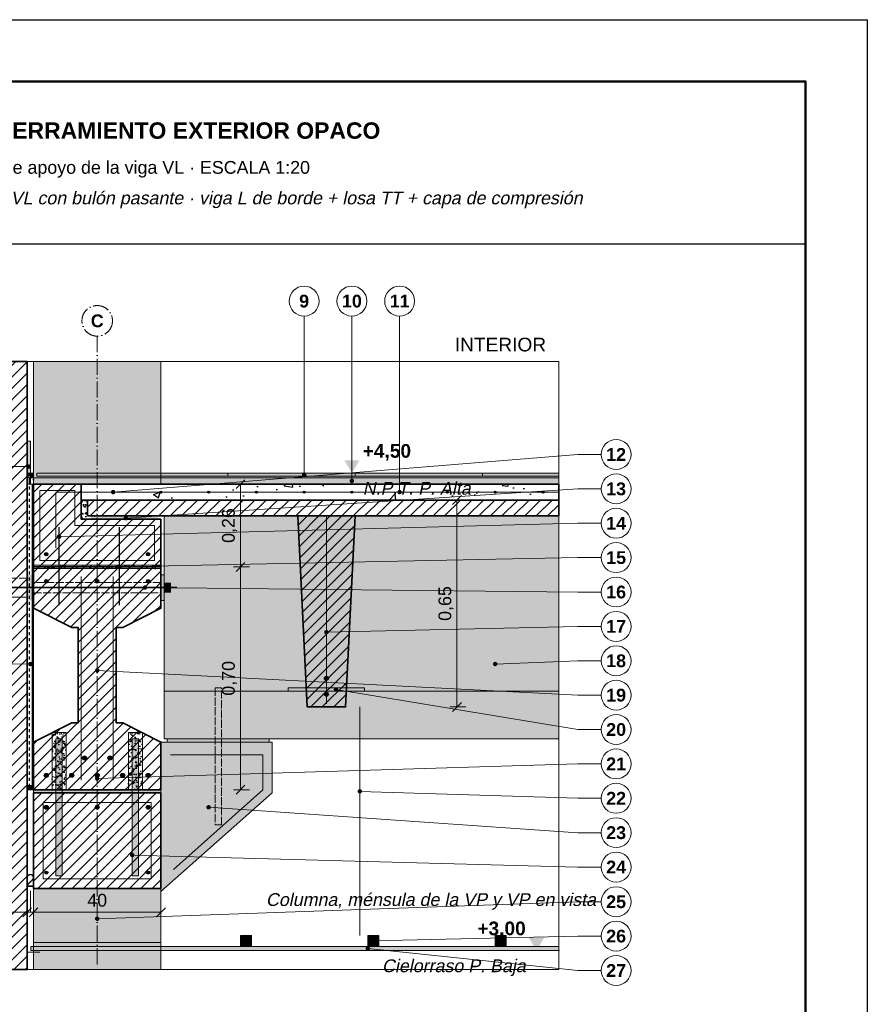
# Model space of a CAD drawing. Header units: millimetres. Extents: x 6 to 4194, y 6 to 5934.
# Tile 3 of 3: x 1532 to 4194, y 2841 to 5934. Entities that reach past the tile are written whole.
import ezdxf
from ezdxf.enums import TextEntityAlignment as Align

# ---------------------------------------------------------------- set-up
doc = ezdxf.new("R2010")
doc.units = ezdxf.units.MM
doc.header["$LTSCALE"] = 20
doc.linetypes.add('DASHDOT', pattern=[3.556, 2.54, -0.508, 0, -0.508])
doc.linetypes.add('DASHED', pattern=[1.524, 1.27, -0.254])
for name, color, linetype in [('A-ACERO', 250, 'Continuous'), ('A-AISLACION-EPS', 50, 'Continuous'), ('A-AISLACION-LANA', 40, 'Continuous'), ('A-ALUMINIO', 253, 'Continuous'), ('A-ARMADURAS', 14, 'Continuous'), ('A-CONTORNOS', 7, 'Continuous'), ('A-GROUT', 251, 'Continuous'), ('A-HORMIGON-INSITU', 33, 'Continuous'), ('A-HORMIGON-PREMOLDEADO', 8, 'Continuous'), ('A-MORTERO-CARPETAS', 252, 'Continuous'), ('A-NEOPRENO-SELLADORES', 7, 'Continuous'), ('A-PROYECCION-OCULTO', 8, 'DASHED'), ('A-SOLADOS', 31, 'Continuous'), ('A-VISTA', 8, 'Continuous'), ('X-COTAS', 3, 'Continuous'), ('X-EJES', 1, 'DASHDOT'), ('X-MARCO', 7, 'Continuous'), ('X-NIVELES', 7, 'Continuous'), ('X-REFERENCIAS', 1, 'Continuous'), ('X-TEXTOS', 7, 'Continuous')]:
    doc.layers.add(name, color=color, linetype=linetype)
doc.styles.add('ARIAL', font='arial.ttf')
doc.styles.add('ARIAL-B', font='arialbd.ttf')

msp = doc.modelspace()

# ---------------------------------------------------------------- hatches: boundary and pattern name
at = {"layer": 'A-ACERO', "true_color": 0x3b3b3b}
h = msp.add_hatch(color=250, dxfattribs=at)
h.dxf.hatch_style = 1
h.paths.add_polyline_path([(1975, 4110), (1985, 4110), (1985, 4190), (1975, 4190)])
h = msp.add_hatch(color=250, dxfattribs=at)
h.dxf.hatch_style = 1
h.paths.add_polyline_path([(1645, 3505), (1665, 3505), (1665, 3675), (1645, 3675)])
h = msp.add_hatch(color=250, dxfattribs=at)
h.dxf.hatch_style = 1
h.paths.add_polyline_path([(1885, 3505), (1905, 3505), (1905, 3675), (1885, 3675)])
h = msp.add_hatch(color=250, dxfattribs=at)
h.dxf.hatch_style = 1
h.paths.add_polyline_path([(1645, 3245), (1665, 3245), (1665, 3505), (1645, 3505)])
h = msp.add_hatch(color=250, dxfattribs=at)
h.dxf.hatch_style = 1
h.paths.add_polyline_path([(1885, 3245), (1905, 3245), (1905, 3505), (1885, 3505)])
at = {"layer": 'A-AISLACION-EPS'}
h = msp.add_hatch(dxfattribs=at)
h.set_pattern_fill('ZIGZAG', color=256, scale=6, angle=90)
h.paths.add_polyline_path([(1555, 4475), (1565, 4475), (1565, 4510), (1555, 4510)])
at = {"layer": 'A-AISLACION-LANA'}
h = msp.add_hatch(dxfattribs=at)
h.set_pattern_fill('INSUL', color=256, scale=3, angle=90)
h.paths.add_polyline_path([(1555, 3515), (1575, 3515), (1575, 4475), (1555, 4475)])
at = {"layer": 'A-ALUMINIO', "true_color": 0x9aa3ab}
h = msp.add_hatch(color=253, dxfattribs=at)
h.dxf.hatch_style = 1
h.paths.add_polyline_path([(2225, 3022.5), (2260, 3022.5), (2260, 3057), (2225, 3057)])
h = msp.add_hatch(color=253, dxfattribs=at)
h.dxf.hatch_style = 1
h.paths.add_polyline_path([(2625, 3022.5), (2660, 3022.5), (2660, 3057), (2625, 3057)])
h = msp.add_hatch(color=253, dxfattribs=at)
h.dxf.hatch_style = 1
h.paths.add_polyline_path([(3025, 3022.5), (3060, 3022.5), (3060, 3057), (3025, 3057)])
at = {"layer": 'A-ARMADURAS'}
h = msp.add_hatch(color=256, dxfattribs=at)
h.dxf.hatch_style = 1
h.paths.add_polyline_path([(1828.4, 4450), (1828.2, 4451.1), (1827.8, 4452), (1827, 4452.8), (1826.1, 4453.2), (1825, 4453.4), (1823.9, 4453.2), (1823, 4452.8), (1822.2, 4452), (1821.8, 4451.1), (1821.6, 4450), (1821.8, 4448.9), (1822.2, 4448), (1823, 4447.2), (1823.9, 4446.8), (1825, 4446.6), (1826.1, 4446.8), (1827, 4447.2), (1827.8, 4448), (1828.2, 4448.9)])
h = msp.add_hatch(color=256, dxfattribs=at)
h.dxf.hatch_style = 1
h.paths.add_polyline_path([(1978.4, 4450), (1978.2, 4451.1), (1977.8, 4452), (1977, 4452.8), (1976.1, 4453.2), (1975, 4453.4), (1973.9, 4453.2), (1973, 4452.8), (1972.2, 4452), (1971.8, 4451.1), (1971.6, 4450), (1971.8, 4448.9), (1972.2, 4448), (1973, 4447.2), (1973.9, 4446.8), (1975, 4446.6), (1976.1, 4446.8), (1977, 4447.2), (1977.8, 4448), (1978.2, 4448.9)])
h = msp.add_hatch(color=256, dxfattribs=at)
h.dxf.hatch_style = 1
h.paths.add_polyline_path([(2128.4, 4450), (2128.2, 4451.1), (2127.8, 4452), (2127, 4452.8), (2126.1, 4453.2), (2125, 4453.4), (2123.9, 4453.2), (2123, 4452.8), (2122.2, 4452), (2121.8, 4451.1), (2121.6, 4450), (2121.8, 4448.9), (2122.2, 4448), (2123, 4447.2), (2123.9, 4446.8), (2125, 4446.6), (2126.1, 4446.8), (2127, 4447.2), (2127.8, 4448), (2128.2, 4448.9)])
h = msp.add_hatch(color=256, dxfattribs=at)
h.dxf.hatch_style = 1
h.paths.add_polyline_path([(2278.4, 4450), (2278.2, 4451.1), (2277.8, 4452), (2277, 4452.8), (2276.1, 4453.2), (2275, 4453.4), (2273.9, 4453.2), (2273, 4452.8), (2272.2, 4452), (2271.8, 4451.1), (2271.6, 4450), (2271.8, 4448.9), (2272.2, 4448), (2273, 4447.2), (2273.9, 4446.8), (2275, 4446.6), (2276.1, 4446.8), (2277, 4447.2), (2277.8, 4448), (2278.2, 4448.9)])
h = msp.add_hatch(color=256, dxfattribs=at)
h.dxf.hatch_style = 1
h.paths.add_polyline_path([(2428.4, 4450), (2428.2, 4451.1), (2427.8, 4452), (2427, 4452.8), (2426.1, 4453.2), (2425, 4453.4), (2423.9, 4453.2), (2423, 4452.8), (2422.2, 4452), (2421.8, 4451.1), (2421.6, 4450), (2421.8, 4448.9), (2422.2, 4448), (2423, 4447.2), (2423.9, 4446.8), (2425, 4446.6), (2426.1, 4446.8), (2427, 4447.2), (2427.8, 4448), (2428.2, 4448.9)])
h = msp.add_hatch(color=256, dxfattribs=at)
h.dxf.hatch_style = 1
h.paths.add_polyline_path([(2578.4, 4450), (2578.2, 4451.1), (2577.8, 4452), (2577, 4452.8), (2576.1, 4453.2), (2575, 4453.4), (2573.9, 4453.2), (2573, 4452.8), (2572.2, 4452), (2571.8, 4451.1), (2571.6, 4450), (2571.8, 4448.9), (2572.2, 4448), (2573, 4447.2), (2573.9, 4446.8), (2575, 4446.6), (2576.1, 4446.8), (2577, 4447.2), (2577.8, 4448), (2578.2, 4448.9)])
h = msp.add_hatch(color=256, dxfattribs=at)
h.dxf.hatch_style = 1
h.paths.add_polyline_path([(2728.4, 4450), (2728.2, 4451.1), (2727.8, 4452), (2727, 4452.8), (2726.1, 4453.2), (2725, 4453.4), (2723.9, 4453.2), (2723, 4452.8), (2722.2, 4452), (2721.8, 4451.1), (2721.6, 4450), (2721.8, 4448.9), (2722.2, 4448), (2723, 4447.2), (2723.9, 4446.8), (2725, 4446.6), (2726.1, 4446.8), (2727, 4447.2), (2727.8, 4448), (2728.2, 4448.9)])
h = msp.add_hatch(color=256, dxfattribs=at)
h.dxf.hatch_style = 1
h.paths.add_polyline_path([(2878.4, 4450), (2878.2, 4451.1), (2877.8, 4452), (2877, 4452.8), (2876.1, 4453.2), (2875, 4453.4), (2873.9, 4453.2), (2873, 4452.8), (2872.2, 4452), (2871.8, 4451.1), (2871.6, 4450), (2871.8, 4448.9), (2872.2, 4448), (2873, 4447.2), (2873.9, 4446.8), (2875, 4446.6), (2876.1, 4446.8), (2877, 4447.2), (2877.8, 4448), (2878.2, 4448.9)])
h = msp.add_hatch(color=256, dxfattribs=at)
h.dxf.hatch_style = 1
h.paths.add_polyline_path([(3028.4, 4450), (3028.2, 4451.1), (3027.8, 4452), (3027, 4452.8), (3026.1, 4453.2), (3025, 4453.4), (3023.9, 4453.2), (3023, 4452.8), (3022.2, 4452), (3021.8, 4451.1), (3021.6, 4450), (3021.8, 4448.9), (3022.2, 4448), (3023, 4447.2), (3023.9, 4446.8), (3025, 4446.6), (3026.1, 4446.8), (3027, 4447.2), (3027.8, 4448), (3028.2, 4448.9)])
h = msp.add_hatch(color=256, dxfattribs=at)
h.dxf.hatch_style = 1
h.paths.add_polyline_path([(3178.4, 4450), (3178.2, 4451.1), (3177.8, 4452), (3177, 4452.8), (3176.1, 4453.2), (3175, 4453.4), (3173.9, 4453.2), (3173, 4452.8), (3172.2, 4452), (3171.8, 4451.1), (3171.6, 4450), (3171.8, 4448.9), (3172.2, 4448), (3173, 4447.2), (3173.9, 4446.8), (3175, 4446.6), (3176.1, 4446.8), (3177, 4447.2), (3177.8, 4448), (3178.2, 4448.9)])
h = msp.add_hatch(color=256, dxfattribs=at)
h.dxf.hatch_style = 1
h.paths.add_polyline_path([(1620.2, 4255), (1619.9, 4256.6), (1619.2, 4258.1), (1618.1, 4259.2), (1616.6, 4259.9), (1615, 4260.2), (1613.4, 4259.9), (1611.9, 4259.2), (1610.8, 4258.1), (1610.1, 4256.6), (1609.8, 4255), (1610.1, 4253.4), (1610.8, 4251.9), (1611.9, 4250.8), (1613.4, 4250.1), (1615, 4249.8), (1616.6, 4250.1), (1618.1, 4250.8), (1619.2, 4251.9), (1619.9, 4253.4)])
h = msp.add_hatch(color=256, dxfattribs=at)
h.dxf.hatch_style = 1
h.paths.add_polyline_path([(1940.2, 4255), (1939.9, 4256.6), (1939.2, 4258.1), (1938.1, 4259.2), (1936.6, 4259.9), (1935, 4260.2), (1933.4, 4259.9), (1931.9, 4259.2), (1930.8, 4258.1), (1930.1, 4256.6), (1929.8, 4255), (1930.1, 4253.4), (1930.8, 4251.9), (1931.9, 4250.8), (1933.4, 4250.1), (1935, 4249.8), (1936.6, 4250.1), (1938.1, 4250.8), (1939.2, 4251.9), (1939.9, 4253.4)])
h = msp.add_hatch(color=256, dxfattribs=at)
h.dxf.hatch_style = 1
h.paths.add_polyline_path([(1620.6, 4170), (1620.3, 4171.7), (1619.5, 4173.3), (1618.3, 4174.5), (1616.7, 4175.3), (1615, 4175.6), (1613.3, 4175.3), (1611.7, 4174.5), (1610.5, 4173.3), (1609.7, 4171.7), (1609.4, 4170), (1609.7, 4168.3), (1610.5, 4166.7), (1611.7, 4165.5), (1613.3, 4164.7), (1615, 4164.4), (1616.7, 4164.7), (1618.3, 4165.5), (1619.5, 4166.7), (1620.3, 4168.3)])
h = msp.add_hatch(color=256, dxfattribs=at)
h.dxf.hatch_style = 1
h.paths.add_polyline_path([(1780.6, 4170), (1780.3, 4171.7), (1779.5, 4173.3), (1778.3, 4174.5), (1776.7, 4175.3), (1775, 4175.6), (1773.3, 4175.3), (1771.7, 4174.5), (1770.5, 4173.3), (1769.7, 4171.7), (1769.4, 4170), (1769.7, 4168.3), (1770.5, 4166.7), (1771.7, 4165.5), (1773.3, 4164.7), (1775, 4164.4), (1776.7, 4164.7), (1778.3, 4165.5), (1779.5, 4166.7), (1780.3, 4168.3)])
h = msp.add_hatch(color=256, dxfattribs=at)
h.dxf.hatch_style = 1
h.paths.add_polyline_path([(1940.6, 4170), (1940.3, 4171.7), (1939.5, 4173.3), (1938.3, 4174.5), (1936.7, 4175.3), (1935, 4175.6), (1933.3, 4175.3), (1931.7, 4174.5), (1930.5, 4173.3), (1929.7, 4171.7), (1929.4, 4170), (1929.7, 4168.3), (1930.5, 4166.7), (1931.7, 4165.5), (1933.3, 4164.7), (1935, 4164.4), (1936.7, 4164.7), (1938.3, 4165.5), (1939.5, 4166.7), (1940.3, 4168.3)])
h = msp.add_hatch(color=256, dxfattribs=at)
h.dxf.hatch_style = 1
h.paths.add_polyline_path([(2501, 3865), (2500.7, 3866.9), (2499.9, 3868.5), (2498.5, 3869.9), (2496.9, 3870.7), (2495, 3871), (2493.1, 3870.7), (2491.5, 3869.9), (2490.1, 3868.5), (2489.3, 3866.9), (2489, 3865), (2489.3, 3863.1), (2490.1, 3861.5), (2491.5, 3860.1), (2493.1, 3859.3), (2495, 3859), (2496.9, 3859.3), (2498.5, 3860.1), (2499.9, 3861.5), (2500.7, 3863.1)])
h = msp.add_hatch(color=256, dxfattribs=at)
h.dxf.hatch_style = 1
h.paths.add_polyline_path([(2501, 3815), (2500.7, 3816.9), (2499.9, 3818.5), (2498.5, 3819.9), (2496.9, 3820.7), (2495, 3821), (2493.1, 3820.7), (2491.5, 3819.9), (2490.1, 3818.5), (2489.3, 3816.9), (2489, 3815), (2489.3, 3813.1), (2490.1, 3811.5), (2491.5, 3810.1), (2493.1, 3809.3), (2495, 3809), (2496.9, 3809.3), (2498.5, 3810.1), (2499.9, 3811.5), (2500.7, 3813.1)])
h = msp.add_hatch(color=256, dxfattribs=at)
h.dxf.hatch_style = 1
h.paths.add_polyline_path([(1741.4, 3615), (1741.1, 3617), (1740.2, 3618.8), (1738.8, 3620.2), (1737, 3621.1), (1735, 3621.4), (1733, 3621.1), (1731.2, 3620.2), (1729.8, 3618.8), (1728.9, 3617), (1728.6, 3615), (1728.9, 3613), (1729.8, 3611.2), (1731.2, 3609.8), (1733, 3608.9), (1735, 3608.6), (1737, 3608.9), (1738.8, 3609.8), (1740.2, 3611.2), (1741.1, 3613)])
h = msp.add_hatch(color=256, dxfattribs=at)
h.dxf.hatch_style = 1
h.paths.add_polyline_path([(1821.4, 3615), (1821.1, 3617), (1820.2, 3618.8), (1818.8, 3620.2), (1817, 3621.1), (1815, 3621.4), (1813, 3621.1), (1811.2, 3620.2), (1809.8, 3618.8), (1808.9, 3617), (1808.6, 3615), (1808.9, 3613), (1809.8, 3611.2), (1811.2, 3609.8), (1813, 3608.9), (1815, 3608.6), (1817, 3608.9), (1818.8, 3609.8), (1820.2, 3611.2), (1821.1, 3613)])
h = msp.add_hatch(color=256, dxfattribs=at)
h.dxf.hatch_style = 1
h.paths.add_polyline_path([(1621.4, 3560), (1621.1, 3562), (1620.2, 3563.8), (1618.8, 3565.2), (1617, 3566.1), (1615, 3566.4), (1613, 3566.1), (1611.2, 3565.2), (1609.8, 3563.8), (1608.9, 3562), (1608.6, 3560), (1608.9, 3558), (1609.8, 3556.2), (1611.2, 3554.8), (1613, 3553.9), (1615, 3553.6), (1617, 3553.9), (1618.8, 3554.8), (1620.2, 3556.2), (1621.1, 3558)])
h = msp.add_hatch(color=256, dxfattribs=at)
h.dxf.hatch_style = 1
h.paths.add_polyline_path([(1701.4, 3560), (1701.1, 3562), (1700.2, 3563.8), (1698.8, 3565.2), (1697, 3566.1), (1695, 3566.4), (1693, 3566.1), (1691.2, 3565.2), (1689.8, 3563.8), (1688.9, 3562), (1688.6, 3560), (1688.9, 3558), (1689.8, 3556.2), (1691.2, 3554.8), (1693, 3553.9), (1695, 3553.6), (1697, 3553.9), (1698.8, 3554.8), (1700.2, 3556.2), (1701.1, 3558)])
h = msp.add_hatch(color=256, dxfattribs=at)
h.dxf.hatch_style = 1
h.paths.add_polyline_path([(1781.4, 3560), (1781.1, 3562), (1780.2, 3563.8), (1778.8, 3565.2), (1777, 3566.1), (1775, 3566.4), (1773, 3566.1), (1771.2, 3565.2), (1769.8, 3563.8), (1768.9, 3562), (1768.6, 3560), (1768.9, 3558), (1769.8, 3556.2), (1771.2, 3554.8), (1773, 3553.9), (1775, 3553.6), (1777, 3553.9), (1778.8, 3554.8), (1780.2, 3556.2), (1781.1, 3558)])
h = msp.add_hatch(color=256, dxfattribs=at)
h.dxf.hatch_style = 1
h.paths.add_polyline_path([(1861.4, 3560), (1861.1, 3562), (1860.2, 3563.8), (1858.8, 3565.2), (1857, 3566.1), (1855, 3566.4), (1853, 3566.1), (1851.2, 3565.2), (1849.8, 3563.8), (1848.9, 3562), (1848.6, 3560), (1848.9, 3558), (1849.8, 3556.2), (1851.2, 3554.8), (1853, 3553.9), (1855, 3553.6), (1857, 3553.9), (1858.8, 3554.8), (1860.2, 3556.2), (1861.1, 3558)])
h = msp.add_hatch(color=256, dxfattribs=at)
h.dxf.hatch_style = 1
h.paths.add_polyline_path([(1941.4, 3560), (1941.1, 3562), (1940.2, 3563.8), (1938.8, 3565.2), (1937, 3566.1), (1935, 3566.4), (1933, 3566.1), (1931.2, 3565.2), (1929.8, 3563.8), (1928.9, 3562), (1928.6, 3560), (1928.9, 3558), (1929.8, 3556.2), (1931.2, 3554.8), (1933, 3553.9), (1935, 3553.6), (1937, 3553.9), (1938.8, 3554.8), (1940.2, 3556.2), (1941.1, 3558)])
h = msp.add_hatch(color=256, dxfattribs=at)
h.dxf.hatch_style = 1
h.paths.add_polyline_path([(1621, 3460), (1620.7, 3461.9), (1619.9, 3463.5), (1618.5, 3464.9), (1616.9, 3465.7), (1615, 3466), (1613.1, 3465.7), (1611.5, 3464.9), (1610.1, 3463.5), (1609.3, 3461.9), (1609, 3460), (1609.3, 3458.1), (1610.1, 3456.5), (1611.5, 3455.1), (1613.1, 3454.3), (1615, 3454), (1616.9, 3454.3), (1618.5, 3455.1), (1619.9, 3456.5), (1620.7, 3458.1)])
h = msp.add_hatch(color=256, dxfattribs=at)
h.dxf.hatch_style = 1
h.paths.add_polyline_path([(1781, 3460), (1780.7, 3461.9), (1779.9, 3463.5), (1778.5, 3464.9), (1776.9, 3465.7), (1775, 3466), (1773.1, 3465.7), (1771.5, 3464.9), (1770.1, 3463.5), (1769.3, 3461.9), (1769, 3460), (1769.3, 3458.1), (1770.1, 3456.5), (1771.5, 3455.1), (1773.1, 3454.3), (1775, 3454), (1776.9, 3454.3), (1778.5, 3455.1), (1779.9, 3456.5), (1780.7, 3458.1)])
h = msp.add_hatch(color=256, dxfattribs=at)
h.dxf.hatch_style = 1
h.paths.add_polyline_path([(1941, 3460), (1940.7, 3461.9), (1939.9, 3463.5), (1938.5, 3464.9), (1936.9, 3465.7), (1935, 3466), (1933.1, 3465.7), (1931.5, 3464.9), (1930.1, 3463.5), (1929.3, 3461.9), (1929, 3460), (1929.3, 3458.1), (1930.1, 3456.5), (1931.5, 3455.1), (1933.1, 3454.3), (1935, 3454), (1936.9, 3454.3), (1938.5, 3455.1), (1939.9, 3456.5), (1940.7, 3458.1)])
h = msp.add_hatch(color=256, dxfattribs=at)
h.dxf.hatch_style = 1
h.paths.add_polyline_path([(1619.8, 3255), (1619.6, 3256.5), (1618.9, 3257.8), (1617.8, 3258.9), (1616.5, 3259.6), (1615, 3259.8), (1613.5, 3259.6), (1612.2, 3258.9), (1611.1, 3257.8), (1610.4, 3256.5), (1610.2, 3255), (1610.4, 3253.5), (1611.1, 3252.2), (1612.2, 3251.1), (1613.5, 3250.4), (1615, 3250.2), (1616.5, 3250.4), (1617.8, 3251.1), (1618.9, 3252.2), (1619.6, 3253.5)])
h = msp.add_hatch(color=256, dxfattribs=at)
h.dxf.hatch_style = 1
h.paths.add_polyline_path([(1939.8, 3255), (1939.6, 3256.5), (1938.9, 3257.8), (1937.8, 3258.9), (1936.5, 3259.6), (1935, 3259.8), (1933.5, 3259.6), (1932.2, 3258.9), (1931.1, 3257.8), (1930.4, 3256.5), (1930.2, 3255), (1930.4, 3253.5), (1931.1, 3252.2), (1932.2, 3251.1), (1933.5, 3250.4), (1935, 3250.2), (1936.5, 3250.4), (1937.8, 3251.1), (1938.9, 3252.2), (1939.6, 3253.5)])
at = {"layer": 'A-GROUT'}
h = msp.add_hatch(dxfattribs=at)
h.set_pattern_fill('AR-SAND', color=256, scale=0.4)
h.paths.add_polyline_path([(1725, 4365), (1745, 4365), (1745, 4425), (1725, 4425)])
h = msp.add_hatch(dxfattribs=at)
h.set_pattern_fill('AR-SAND', color=256, scale=0.4)
h.paths.add_polyline_path([(1575, 4210), (1975, 4210), (1975, 4220), (1575, 4220)])
h = msp.add_hatch(dxfattribs=at)
h.set_pattern_fill('AR-SAND', color=256, scale=0.4)
h.paths.add_polyline_path([(1633, 3515), (1677, 3515), (1677, 3695), (1633, 3695)])
h = msp.add_hatch(dxfattribs=at)
h.set_pattern_fill('AR-SAND', color=256, scale=0.4)
h.paths.add_polyline_path([(1873, 3515), (1917, 3515), (1917, 3695), (1873, 3695)])
at = {"layer": 'A-HORMIGON-INSITU'}
h = msp.add_hatch(dxfattribs=at)
h.set_pattern_fill('AR-CONC', color=256, scale=1.2)
h.paths.add_polyline_path([(1725, 4425), (3225, 4425), (3225, 4475), (1725, 4475)])
at = {"layer": 'A-HORMIGON-PREMOLDEADO'}
h = msp.add_hatch(dxfattribs=at)
h.set_pattern_fill('ANSI31', color=256, scale=8)
h.paths.add_polyline_path([(1355, 4860), (1355, 2950), (1555, 2950), (1555, 4860)])
h = msp.add_hatch(dxfattribs=at)
h.set_pattern_fill('ANSI31', color=256, scale=8)
h.paths.add_polyline_path([(1575, 4215), (1975, 4215), (1975, 4365), (1725, 4365), (1725, 4475), (1575, 4475)])
h = msp.add_hatch(dxfattribs=at)
h.set_pattern_fill('ANSI31', color=256, scale=8)
h.paths.add_polyline_path([(1745, 4375), (3225, 4375), (3225, 4425), (1745, 4425)])
h = msp.add_hatch(dxfattribs=at)
h.set_pattern_fill('ANSI31', color=256, scale=8)
h.paths.add_polyline_path([(2405, 4375), (2585, 4375), (2555, 3775), (2435, 3775)])
h = msp.add_hatch(dxfattribs=at)
h.set_pattern_fill('ANSI31', color=256, scale=8)
h.paths.add_polyline_path([(1575, 3515), (1975, 3515), (1975, 3665), (1855, 3725), (1835, 3725), (1835, 4025), (1855, 4025), (1975, 4085), (1975, 4215), (1575, 4215), (1575, 4085), (1695, 4025), (1715, 4025), (1715, 3725), (1695, 3725), (1575, 3665)])
h = msp.add_hatch(dxfattribs=at)
h.set_pattern_fill('ANSI31', color=256, scale=8)
h.paths.add_polyline_path([(1575, 3205), (1975, 3205), (1975, 3505), (1575, 3505)])
at = {"layer": 'A-MORTERO-CARPETAS', "true_color": 0x8d8d8d}
h = msp.add_hatch(color=252, dxfattribs=at)
h.dxf.hatch_style = 1
h.paths.add_polyline_path([(1565, 4495), (1575, 4495), (1575, 4500), (1565, 4500)])
at = {"layer": 'A-MORTERO-CARPETAS'}
h = msp.add_hatch(dxfattribs=at)
h.set_pattern_fill('AR-SAND', color=256, scale=0.6)
h.paths.add_polyline_path([(1565, 4475), (1575, 4475), (1575, 4495), (1565, 4495)])
h = msp.add_hatch(dxfattribs=at)
h.set_pattern_fill('AR-SAND', color=256, scale=0.6)
h.paths.add_polyline_path([(1575, 4475), (3225, 4475), (3225, 4495), (1575, 4495)])
at = {"layer": 'A-MORTERO-CARPETAS', "true_color": 0x8d8d8d}
h = msp.add_hatch(color=252, dxfattribs=at)
h.dxf.hatch_style = 1
h.paths.add_polyline_path([(1585, 4495), (3225, 4495), (3225, 4500), (1585, 4500)])
at = {"layer": 'A-NEOPRENO-SELLADORES', "true_color": 0x111111}
h = msp.add_hatch(color=250, dxfattribs=at)
h.dxf.hatch_style = 1
h.paths.add_polyline_path([(1555, 4500), (1565, 4500), (1565, 4510), (1555, 4510)])
h = msp.add_hatch(color=250, dxfattribs=at)
h.dxf.hatch_style = 1
h.paths.add_polyline_path([(1755, 4365), (1965, 4365), (1965, 4375), (1755, 4375)])
h = msp.add_hatch(color=250, dxfattribs=at)
h.dxf.hatch_style = 1
h.paths.add_polyline_path([(1557, 4110), (1573, 4110), (1573, 4190), (1557, 4190)])
at = {"layer": 'A-NEOPRENO-SELLADORES', "true_color": 0x222222}
h = msp.add_hatch(color=250, dxfattribs=at)
h.dxf.hatch_style = 1
h.paths.add_polyline_path([(1985, 4134), (2007, 4134), (2007, 4166), (1985, 4166)])
at = {"layer": 'A-NEOPRENO-SELLADORES', "true_color": 0x111111}
h = msp.add_hatch(color=250, dxfattribs=at)
h.dxf.hatch_style = 1
h.paths.add_polyline_path([(2375, 3825), (2615, 3825), (2615, 3835), (2375, 3835)])
h = msp.add_hatch(color=250, dxfattribs=at)
h.dxf.hatch_style = 1
h.paths.add_polyline_path([(1995, 3665), (2315, 3665), (2315, 3675), (1995, 3675)])
h = msp.add_hatch(color=250, dxfattribs=at)
h.dxf.hatch_style = 1
h.paths.add_polyline_path([(1555, 3515), (1575, 3515), (1575, 3530), (1555, 3530)])
h = msp.add_hatch(color=250, dxfattribs=at)
h.dxf.hatch_style = 1
h.paths.add_polyline_path([(1575, 3505), (1975, 3505), (1975, 3515), (1575, 3515)])
at = {"layer": 'A-SOLADOS', "true_color": 0xcdbb9c}
h = msp.add_hatch(color=9, dxfattribs=at)
h.dxf.hatch_style = 1
h.paths.add_polyline_path([(1555, 4510), (1565, 4510), (1565, 4610), (1555, 4610)])
h = msp.add_hatch(color=9, dxfattribs=at)
h.dxf.hatch_style = 1
h.paths.add_polyline_path([(1565, 4500), (1575, 4500), (1575, 4510), (1565, 4510)])
h = msp.add_hatch(color=9, dxfattribs=at)
h.dxf.hatch_style = 1
h.paths.add_polyline_path([(1585, 4500), (3225, 4500), (3225, 4510), (1585, 4510)])
at = {"layer": 'A-VISTA', "true_color": 0xeceeef}
h = msp.add_hatch(color=7, dxfattribs=at)
h.dxf.hatch_style = 1
h.paths.add_polyline_path([(1575, 4860), (1575, 4475), (1975, 4475), (1975, 4860)])
at = {"layer": 'A-VISTA', "true_color": 0xe9ebed}
h = msp.add_hatch(color=7, dxfattribs=at)
h.dxf.hatch_style = 1
h.paths.add_polyline_path([(1985, 3675), (3225, 3675), (3225, 4375), (1985, 4375)])
at = {"layer": 'A-VISTA', "true_color": 0xe3e6e8}
h = msp.add_hatch(color=254, dxfattribs=at)
h.dxf.hatch_style = 1
h.paths.add_polyline_path([(1975, 3665), (2325, 3665), (2325, 3505), (1975, 3195)])
at = {"layer": 'A-VISTA', "true_color": 0xeceeef}
h = msp.add_hatch(color=7, dxfattribs=at)
h.dxf.hatch_style = 1
h.paths.add_polyline_path([(1575, 2950), (1975, 2950), (1975, 3205), (1575, 3205)])
at = {"layer": 'A-VISTA', "true_color": 0xf2f2f2}
h = msp.add_hatch(color=7, dxfattribs=at)
h.dxf.hatch_style = 1
h.paths.add_polyline_path([(1567, 3010), (3225, 3010), (3225, 3022.5), (1567, 3022.5)])
at = {"layer": 'X-NIVELES'}
h = msp.add_hatch(color=7, dxfattribs=at)
h.dxf.hatch_style = 1
h.paths.add_polyline_path([(2575, 4510), (2551, 4550), (2599, 4550)])
h = msp.add_hatch(color=7, dxfattribs=at)
h.dxf.hatch_style = 1
h.paths.add_polyline_path([(3155, 3010), (3131, 3050), (3179, 3050)])
at = {"layer": 'X-REFERENCIAS'}
h = msp.add_hatch(color=7, dxfattribs=at)
h.dxf.hatch_style = 1
h.paths.add_polyline_path([(1567, 4530), (1566.7, 4532.2), (1565.7, 4534.1), (1564.1, 4535.7), (1562.2, 4536.7), (1560, 4537), (1557.8, 4536.7), (1555.9, 4535.7), (1554.3, 4534.1), (1553.3, 4532.2), (1553, 4530), (1553.3, 4527.8), (1554.3, 4525.9), (1555.9, 4524.3), (1557.8, 4523.3), (1560, 4523), (1562.2, 4523.3), (1564.1, 4524.3), (1565.7, 4525.9), (1566.7, 4527.8)])
h = msp.add_hatch(color=7, dxfattribs=at)
h.dxf.hatch_style = 1
h.paths.add_polyline_path([(2432, 4505), (2431.7, 4507.2), (2430.7, 4509.1), (2429.1, 4510.7), (2427.2, 4511.7), (2425, 4512), (2422.8, 4511.7), (2420.9, 4510.7), (2419.3, 4509.1), (2418.3, 4507.2), (2418, 4505), (2418.3, 4502.8), (2419.3, 4500.9), (2420.9, 4499.3), (2422.8, 4498.3), (2425, 4498), (2427.2, 4498.3), (2429.1, 4499.3), (2430.7, 4500.9), (2431.7, 4502.8)])
h = msp.add_hatch(color=7, dxfattribs=at)
h.dxf.hatch_style = 1
h.paths.add_polyline_path([(2582, 4485), (2581.7, 4487.2), (2580.7, 4489.1), (2579.1, 4490.7), (2577.2, 4491.7), (2575, 4492), (2572.8, 4491.7), (2570.9, 4490.7), (2569.3, 4489.1), (2568.3, 4487.2), (2568, 4485), (2568.3, 4482.8), (2569.3, 4480.9), (2570.9, 4479.3), (2572.8, 4478.3), (2575, 4478), (2577.2, 4478.3), (2579.1, 4479.3), (2580.7, 4480.9), (2581.7, 4482.8)])
h = msp.add_hatch(color=7, dxfattribs=at)
h.dxf.hatch_style = 1
h.paths.add_polyline_path([(1832, 4450), (1831.7, 4452.2), (1830.7, 4454.1), (1829.1, 4455.7), (1827.2, 4456.7), (1825, 4457), (1822.8, 4456.7), (1820.9, 4455.7), (1819.3, 4454.1), (1818.3, 4452.2), (1818, 4450), (1818.3, 4447.8), (1819.3, 4445.9), (1820.9, 4444.3), (1822.8, 4443.3), (1825, 4443), (1827.2, 4443.3), (1829.1, 4444.3), (1830.7, 4445.9), (1831.7, 4447.8)])
h = msp.add_hatch(color=7, dxfattribs=at)
h.dxf.hatch_style = 1
h.paths.add_polyline_path([(2732, 4450), (2731.7, 4452.2), (2730.7, 4454.1), (2729.1, 4455.7), (2727.2, 4456.7), (2725, 4457), (2722.8, 4456.7), (2720.9, 4455.7), (2719.3, 4454.1), (2718.3, 4452.2), (2718, 4450), (2718.3, 4447.8), (2719.3, 4445.9), (2720.9, 4444.3), (2722.8, 4443.3), (2725, 4443), (2727.2, 4443.3), (2729.1, 4444.3), (2730.7, 4445.9), (2731.7, 4447.8)])
h = msp.add_hatch(color=7, dxfattribs=at)
h.dxf.hatch_style = 1
h.paths.add_polyline_path([(1872, 4368), (1871.7, 4370.2), (1870.7, 4372.1), (1869.1, 4373.7), (1867.2, 4374.7), (1865, 4375), (1862.8, 4374.7), (1860.9, 4373.7), (1859.3, 4372.1), (1858.3, 4370.2), (1858, 4368), (1858.3, 4365.8), (1859.3, 4363.9), (1860.9, 4362.3), (1862.8, 4361.3), (1865, 4361), (1867.2, 4361.3), (1869.1, 4362.3), (1870.7, 4363.9), (1871.7, 4365.8)])
h = msp.add_hatch(color=7, dxfattribs=at)
h.dxf.hatch_style = 1
h.paths.add_polyline_path([(1662, 4310), (1661.7, 4312.2), (1660.7, 4314.1), (1659.1, 4315.7), (1657.2, 4316.7), (1655, 4317), (1652.8, 4316.7), (1650.9, 4315.7), (1649.3, 4314.1), (1648.3, 4312.2), (1648, 4310), (1648.3, 4307.8), (1649.3, 4305.9), (1650.9, 4304.3), (1652.8, 4303.3), (1655, 4303), (1657.2, 4303.3), (1659.1, 4304.3), (1660.7, 4305.9), (1661.7, 4307.8)])
h = msp.add_hatch(color=7, dxfattribs=at)
h.dxf.hatch_style = 1
h.paths.add_polyline_path([(1852, 4215), (1851.7, 4217.2), (1850.7, 4219.1), (1849.1, 4220.7), (1847.2, 4221.7), (1845, 4222), (1842.8, 4221.7), (1840.9, 4220.7), (1839.3, 4219.1), (1838.3, 4217.2), (1838, 4215), (1838.3, 4212.8), (1839.3, 4210.9), (1840.9, 4209.3), (1842.8, 4208.3), (1845, 4208), (1847.2, 4208.3), (1849.1, 4209.3), (1850.7, 4210.9), (1851.7, 4212.8)])
h = msp.add_hatch(color=7, dxfattribs=at)
h.dxf.hatch_style = 1
h.paths.add_polyline_path([(1932, 4150), (1931.7, 4152.2), (1930.7, 4154.1), (1929.1, 4155.7), (1927.2, 4156.7), (1925, 4157), (1922.8, 4156.7), (1920.9, 4155.7), (1919.3, 4154.1), (1918.3, 4152.2), (1918, 4150), (1918.3, 4147.8), (1919.3, 4145.9), (1920.9, 4144.3), (1922.8, 4143.3), (1925, 4143), (1927.2, 4143.3), (1929.1, 4144.3), (1930.7, 4145.9), (1931.7, 4147.8)])
h = msp.add_hatch(color=7, dxfattribs=at)
h.dxf.hatch_style = 1
h.paths.add_polyline_path([(2502, 4010), (2501.7, 4012.2), (2500.7, 4014.1), (2499.1, 4015.7), (2497.2, 4016.7), (2495, 4017), (2492.8, 4016.7), (2490.9, 4015.7), (2489.3, 4014.1), (2488.3, 4012.2), (2488, 4010), (2488.3, 4007.8), (2489.3, 4005.9), (2490.9, 4004.3), (2492.8, 4003.3), (2495, 4003), (2497.2, 4003.3), (2499.1, 4004.3), (2500.7, 4005.9), (2501.7, 4007.8)])
h = msp.add_hatch(color=7, dxfattribs=at)
h.dxf.hatch_style = 1
h.paths.add_polyline_path([(1572, 3910), (1571.7, 3912.2), (1570.7, 3914.1), (1569.1, 3915.7), (1567.2, 3916.7), (1565, 3917), (1562.8, 3916.7), (1560.9, 3915.7), (1559.3, 3914.1), (1558.3, 3912.2), (1558, 3910), (1558.3, 3907.8), (1559.3, 3905.9), (1560.9, 3904.3), (1562.8, 3903.3), (1565, 3903), (1567.2, 3903.3), (1569.1, 3904.3), (1570.7, 3905.9), (1571.7, 3907.8)])
h = msp.add_hatch(color=7, dxfattribs=at)
h.dxf.hatch_style = 1
h.paths.add_polyline_path([(3032, 3910), (3031.7, 3912.2), (3030.7, 3914.1), (3029.1, 3915.7), (3027.2, 3916.7), (3025, 3917), (3022.8, 3916.7), (3020.9, 3915.7), (3019.3, 3914.1), (3018.3, 3912.2), (3018, 3910), (3018.3, 3907.8), (3019.3, 3905.9), (3020.9, 3904.3), (3022.8, 3903.3), (3025, 3903), (3027.2, 3903.3), (3029.1, 3904.3), (3030.7, 3905.9), (3031.7, 3907.8)])
h = msp.add_hatch(color=7, dxfattribs=at)
h.dxf.hatch_style = 1
h.paths.add_polyline_path([(1782, 3890), (1781.7, 3892.2), (1780.7, 3894.1), (1779.1, 3895.7), (1777.2, 3896.7), (1775, 3897), (1772.8, 3896.7), (1770.9, 3895.7), (1769.3, 3894.1), (1768.3, 3892.2), (1768, 3890), (1768.3, 3887.8), (1769.3, 3885.9), (1770.9, 3884.3), (1772.8, 3883.3), (1775, 3883), (1777.2, 3883.3), (1779.1, 3884.3), (1780.7, 3885.9), (1781.7, 3887.8)])
h = msp.add_hatch(color=7, dxfattribs=at)
h.dxf.hatch_style = 1
h.paths.add_polyline_path([(2532, 3830), (2531.7, 3832.2), (2530.7, 3834.1), (2529.1, 3835.7), (2527.2, 3836.7), (2525, 3837), (2522.8, 3836.7), (2520.9, 3835.7), (2519.3, 3834.1), (2518.3, 3832.2), (2518, 3830), (2518.3, 3827.8), (2519.3, 3825.9), (2520.9, 3824.3), (2522.8, 3823.3), (2525, 3823), (2527.2, 3823.3), (2529.1, 3824.3), (2530.7, 3825.9), (2531.7, 3827.8)])
h = msp.add_hatch(color=7, dxfattribs=at)
h.dxf.hatch_style = 1
h.paths.add_polyline_path([(1782, 3550), (1781.7, 3552.2), (1780.7, 3554.1), (1779.1, 3555.7), (1777.2, 3556.7), (1775, 3557), (1772.8, 3556.7), (1770.9, 3555.7), (1769.3, 3554.1), (1768.3, 3552.2), (1768, 3550), (1768.3, 3547.8), (1769.3, 3545.9), (1770.9, 3544.3), (1772.8, 3543.3), (1775, 3543), (1777.2, 3543.3), (1779.1, 3544.3), (1780.7, 3545.9), (1781.7, 3547.8)])
h = msp.add_hatch(color=7, dxfattribs=at)
h.dxf.hatch_style = 1
h.paths.add_polyline_path([(2607, 3510), (2606.7, 3512.2), (2605.7, 3514.1), (2604.1, 3515.7), (2602.2, 3516.7), (2600, 3517), (2597.8, 3516.7), (2595.9, 3515.7), (2594.3, 3514.1), (2593.3, 3512.2), (2593, 3510), (2593.3, 3507.8), (2594.3, 3505.9), (2595.9, 3504.3), (2597.8, 3503.3), (2600, 3503), (2602.2, 3503.3), (2604.1, 3504.3), (2605.7, 3505.9), (2606.7, 3507.8)])
h = msp.add_hatch(color=7, dxfattribs=at)
h.dxf.hatch_style = 1
h.paths.add_polyline_path([(2132, 3460), (2131.7, 3462.2), (2130.7, 3464.1), (2129.1, 3465.7), (2127.2, 3466.7), (2125, 3467), (2122.8, 3466.7), (2120.9, 3465.7), (2119.3, 3464.1), (2118.3, 3462.2), (2118, 3460), (2118.3, 3457.8), (2119.3, 3455.9), (2120.9, 3454.3), (2122.8, 3453.3), (2125, 3453), (2127.2, 3453.3), (2129.1, 3454.3), (2130.7, 3455.9), (2131.7, 3457.8)])
h = msp.add_hatch(color=7, dxfattribs=at)
h.dxf.hatch_style = 1
h.paths.add_polyline_path([(1892, 3310), (1891.7, 3312.2), (1890.7, 3314.1), (1889.1, 3315.7), (1887.2, 3316.7), (1885, 3317), (1882.8, 3316.7), (1880.9, 3315.7), (1879.3, 3314.1), (1878.3, 3312.2), (1878, 3310), (1878.3, 3307.8), (1879.3, 3305.9), (1880.9, 3304.3), (1882.8, 3303.3), (1885, 3303), (1887.2, 3303.3), (1889.1, 3304.3), (1890.7, 3305.9), (1891.7, 3307.8)])
h = msp.add_hatch(color=7, dxfattribs=at)
h.dxf.hatch_style = 1
h.paths.add_polyline_path([(1782, 3110), (1781.7, 3112.2), (1780.7, 3114.1), (1779.1, 3115.7), (1777.2, 3116.7), (1775, 3117), (1772.8, 3116.7), (1770.9, 3115.7), (1769.3, 3114.1), (1768.3, 3112.2), (1768, 3110), (1768.3, 3107.8), (1769.3, 3105.9), (1770.9, 3104.3), (1772.8, 3103.3), (1775, 3103), (1777.2, 3103.3), (1779.1, 3104.3), (1780.7, 3105.9), (1781.7, 3107.8)])
h = msp.add_hatch(color=7, dxfattribs=at)
h.dxf.hatch_style = 1
h.paths.add_polyline_path([(2649, 3040), (2648.7, 3042.2), (2647.7, 3044.1), (2646.1, 3045.7), (2644.2, 3046.7), (2642, 3047), (2639.8, 3046.7), (2637.9, 3045.7), (2636.3, 3044.1), (2635.3, 3042.2), (2635, 3040), (2635.3, 3037.8), (2636.3, 3035.9), (2637.9, 3034.3), (2639.8, 3033.3), (2642, 3033), (2644.2, 3033.3), (2646.1, 3034.3), (2647.7, 3035.9), (2648.7, 3037.8)])
h = msp.add_hatch(color=7, dxfattribs=at)
h.dxf.hatch_style = 1
h.paths.add_polyline_path([(2632, 3016), (2631.7, 3018.2), (2630.7, 3020.1), (2629.1, 3021.7), (2627.2, 3022.7), (2625, 3023), (2622.8, 3022.7), (2620.9, 3021.7), (2619.3, 3020.1), (2618.3, 3018.2), (2618, 3016), (2618.3, 3013.8), (2619.3, 3011.9), (2620.9, 3010.3), (2622.8, 3009.3), (2625, 3009), (2627.2, 3009.3), (2629.1, 3010.3), (2630.7, 3011.9), (2631.7, 3013.8)])

# ---------------------------------------------------------------- linework, layer by layer
at = {"layer": 'A-ARMADURAS', "lineweight": 13}
for points in [[(1595, 4235), (1955, 4235), (1955, 4345), (1705, 4345), (1705, 4455), (1595, 4455), (1595, 4235)], [(1755, 4450), (3225, 4450)], [(2495, 3785), (2495, 4375)], [(1725, 3545), (1725, 4185)], [(1825, 3545), (1825, 4185)], [(2005, 3625), (2295, 3625), (2295, 3515), (2015, 3265)], [(1605, 3235), (1945, 3235), (1945, 3475), (1605, 3475), (1605, 3235)]]:
    msp.add_lwpolyline(points, dxfattribs=at)
at = {"layer": 'A-ARMADURAS', "lineweight": 20}
msp.add_lwpolyline([(1645, 4275), (1645, 4450), (1965, 4450)], dxfattribs=at)
at = {"layer": 'A-ARMADURAS', "lineweight": 25}
for points in [[(1655, 4095), (1655, 4340)], [(1845, 4095), (1845, 4340)]]:
    msp.add_lwpolyline(points, dxfattribs=at)
at = {"layer": 'A-ARMADURAS'}
for centre, radius in [((1825, 4450), 3.4), ((1975, 4450), 3.4), ((2125, 4450), 3.4), ((2275, 4450), 3.4), ((2425, 4450), 3.4), ((2575, 4450), 3.4), ((2725, 4450), 3.4), ((2875, 4450), 3.4), ((3025, 4450), 3.4), ((3175, 4450), 3.4), ((1615, 4255), 5.2), ((1935, 4255), 5.2), ((1615, 4170), 5.6), ((1775, 4170), 5.6), ((1935, 4170), 5.6), ((2495, 3865), 6), ((2495, 3815), 6), ((1735, 3615), 6.4), ((1815, 3615), 6.4), ((1615, 3560), 6.4), ((1695, 3560), 6.4), ((1775, 3560), 6.4), ((1855, 3560), 6.4), ((1935, 3560), 6.4), ((1615, 3460), 6), ((1775, 3460), 6), ((1935, 3460), 6), ((1615, 3255), 4.8), ((1935, 3255), 4.8)]:
    msp.add_circle(centre, radius, dxfattribs=at)
at = {"layer": 'A-CONTORNOS', "lineweight": 35}
for points in [[(1355, 4860), (1355, 2950), (1555, 2950), (1555, 4860)], [(1575, 4215), (1975, 4215), (1975, 4365), (1725, 4365), (1725, 4475), (1575, 4475)], [(1725, 4425), (3225, 4425), (3225, 4475), (1725, 4475)], [(1745, 4375), (3225, 4375), (3225, 4425), (1745, 4425)], [(2405, 4375), (2585, 4375), (2555, 3775), (2435, 3775)], [(1575, 3515), (1975, 3515), (1975, 3665), (1855, 3725), (1835, 3725), (1835, 4025), (1855, 4025), (1975, 4085), (1975, 4215), (1575, 4215), (1575, 4085), (1695, 4025), (1715, 4025), (1715, 3725), (1695, 3725), (1575, 3665)], [(1575, 3205), (1975, 3205), (1975, 3505), (1575, 3505)]]:
    msp.add_lwpolyline(points, close=True, dxfattribs=at)
at = {"layer": 'A-CONTORNOS', "lineweight": 13}
for points in [[(1555, 4510), (1565, 4510), (1565, 4610), (1555, 4610)], [(1555, 4475), (1565, 4475), (1565, 4510), (1555, 4510)], [(1575, 4210), (1975, 4210), (1975, 4220), (1575, 4220)], [(1975, 4110), (1985, 4110), (1985, 4190), (1975, 4190)], [(1633, 3515), (1677, 3515), (1677, 3695), (1633, 3695)], [(1873, 3515), (1917, 3515), (1917, 3695), (1873, 3695)], [(1645, 3505), (1665, 3505), (1665, 3675), (1645, 3675)], [(1885, 3505), (1905, 3505), (1905, 3675), (1885, 3675)], [(1575, 3505), (1975, 3505), (1975, 3515), (1575, 3515)], [(1645, 3245), (1665, 3245), (1665, 3505), (1645, 3505)], [(1885, 3245), (1905, 3245), (1905, 3505), (1885, 3505)]]:
    msp.add_lwpolyline(points, close=True, dxfattribs=at)
at = {"layer": 'A-CONTORNOS', "lineweight": 18}
for points in [[(1565, 4500), (1575, 4500), (1575, 4510), (1565, 4510)], [(1565, 4475), (1575, 4475), (1575, 4495), (1565, 4495)], [(1575, 4475), (3225, 4475), (3225, 4495), (1575, 4495)], [(1585, 4500), (3225, 4500), (3225, 4510), (1585, 4510)], [(1555, 3515), (1575, 3515), (1575, 4475), (1555, 4475)], [(1567, 3010), (3225, 3010), (3225, 3022.5), (1567, 3022.5)]]:
    msp.add_lwpolyline(points, close=True, dxfattribs=at)
at = {"layer": 'A-CONTORNOS', "lineweight": 13}
for points in [[(2185, 4500), (2185, 4510)], [(2585, 4500), (2585, 4510)], [(2985, 4500), (2985, 4510)], [(1985, 3825), (3225, 3825)], [(2600, 3057), (2600, 3775)], [(1575, 3035), (1975, 3035)]]:
    msp.add_lwpolyline(points, dxfattribs=at)
at = {"layer": 'A-CONTORNOS', "lineweight": 35}
msp.add_lwpolyline([(1365, 4150), (2025, 4150)], dxfattribs=at)
at = {"layer": 'A-CONTORNOS', "lineweight": 18}
msp.add_lwpolyline([(1555, 3080), (1555, 3005), (1595, 3005)], dxfattribs=at)
at = {"layer": 'A-PROYECCION-OCULTO', "lineweight": 13}
for points in [[(1385, 4120), (1555, 4120), (1555, 4180), (1385, 4180)], [(1575, 4134), (1975, 4134), (1975, 4166), (1575, 4166)], [(2145, 3405), (2165, 3405), (2165, 3835), (2145, 3835)]]:
    msp.add_lwpolyline(points, close=True, dxfattribs=at)
at = {"layer": 'A-VISTA', "lineweight": 13}
for points in [[(1575, 4860), (1575, 4475), (1975, 4475), (1975, 4860)], [(1985, 3675), (3225, 3675), (3225, 4375), (1985, 4375)], [(2375, 3825), (2615, 3825), (2615, 3835), (2375, 3835)], [(1995, 3665), (2315, 3665), (2315, 3675), (1995, 3675)], [(1575, 2950), (1975, 2950), (1975, 3205), (1575, 3205)], [(2225, 3022.5), (2260, 3022.5), (2260, 3057), (2225, 3057)], [(2625, 3022.5), (2660, 3022.5), (2660, 3057), (2625, 3057)], [(3025, 3022.5), (3060, 3022.5), (3060, 3057), (3025, 3057)]]:
    msp.add_lwpolyline(points, close=True, dxfattribs=at)
at = {"layer": 'A-VISTA', "lineweight": 18}
msp.add_lwpolyline([(1975, 3665), (2325, 3665), (2325, 3505), (1975, 3195)], close=True, dxfattribs=at)
at = {"layer": 'X-COTAS', "lineweight": 25}
for points in [[(2211, 4461), (2239, 4489)], [(2891, 4411), (2919, 4439)], [(2211, 4201), (2239, 4229)], [(2211, 4201), (2239, 4229)], [(2891, 3761), (2919, 3789)], [(2211, 3501), (2239, 3529)], [(1541, 3116), (1569, 3144)], [(1541, 3116), (1569, 3144)], [(1561, 3116), (1589, 3144)], [(1561, 3116), (1589, 3144)], [(1961, 3116), (1989, 3144)]]:
    msp.add_lwpolyline(points, dxfattribs=at)
at = {"layer": 'X-COTAS', "lineweight": 13}
for points in [[(2203, 4475), (2253, 4475)], [(2225, 4215), (2225, 4475)], [(2883, 4425), (2933, 4425)], [(2905, 3775), (2905, 4425)], [(2203, 4215), (2253, 4215)], [(2203, 4215), (2253, 4215)], [(2225, 3515), (2225, 4215)], [(2883, 3775), (2933, 3775)], [(2203, 3515), (2253, 3515)], [(1565, 3130), (1565, 3198)], [(1355, 3130), (1555, 3130)], [(1555, 3152), (1555, 3108)], [(1555, 3152), (1555, 3108)], [(1555, 3130), (1575, 3130)], [(1575, 3152), (1575, 3108)], [(1575, 3152), (1575, 3108)], [(1575, 3130), (1975, 3130)], [(1975, 3152), (1975, 3108)]]:
    msp.add_lwpolyline(points, dxfattribs=at)
at = {"layer": 'X-EJES', "color": 12, "lineweight": 13, "true_color": 0xcc0000}
msp.add_lwpolyline([(1775, 4940), (1775, 2950)], dxfattribs=at)
at = {"layer": 'X-EJES', "color": 12, "lineweight": 18, "true_color": 0xcc0000}
msp.add_circle((1775, 4988), 48, dxfattribs=at)
at = {"layer": 'X-MARCO', "lineweight": 30}
msp.add_lwpolyline([(6, 5934), (4194, 5934), (4194, 6), (6, 6)], close=True, dxfattribs=at)
at = {"layer": 'X-MARCO', "lineweight": 50}
msp.add_lwpolyline([(200, 5740), (4000, 5740), (4000, 200), (200, 200)], close=True, dxfattribs=at)
at = {"layer": 'X-NIVELES', "lineweight": 13}
for points in [[(2503, 4510), (2647, 4510)], [(3083, 3010), (3227, 3010)]]:
    msp.add_lwpolyline(points, dxfattribs=at)
at = {"layer": 'X-REFERENCIAS', "lineweight": 13}
for points in [[(2425, 4505), (2425, 5003)], [(2575, 4485), (2575, 5003)], [(2725, 4450), (2725, 5003)], [(1825, 4450), (3285, 4568.2), (3358, 4568.2)], [(1560, 4530), (915, 4530), (842, 4530)], [(1865, 4368), (3285, 4460.2), (3358, 4460.2)], [(1655, 4310), (3285, 4352.2), (3358, 4352.2)], [(1845, 4215), (3285, 4244.2), (3358, 4244.2)], [(1925, 4150), (3285, 4136.2), (3358, 4136.2)], [(2495, 4010), (3285, 4028.2), (3358, 4028.2)], [(1565, 3910), (915, 3918), (842, 3918)], [(3025, 3910), (3285, 3920.2), (3358, 3920.2)], [(1775, 3890), (3285, 3812.2), (3358, 3812.2)], [(2525, 3830), (3285, 3704.2), (3358, 3704.2)], [(1775, 3550), (3285, 3596.2), (3358, 3596.2)], [(2600, 3510), (3285, 3488.2), (3358, 3488.2)], [(2125, 3460), (3285, 3380.2), (3358, 3380.2)], [(1885, 3310), (3285, 3272.2), (3358, 3272.2)], [(1775, 3110), (3285, 3163.3), (3358, 3163.3)], [(2642, 3040), (3285, 3055.3), (3358, 3055.3)], [(2625, 3016), (3285, 2947.3), (3358, 2947.3)]]:
    msp.add_lwpolyline(points, dxfattribs=at)
at = {"layer": 'X-REFERENCIAS', "lineweight": 18}
for centre in [(2425, 5050), (2575, 5050), (2725, 5050), (3405, 4568.2), (3405, 4460.2), (3405, 4352.2), (3405, 4244.2), (3405, 4136.2), (3405, 4028.2), (3405, 3920.2), (3405, 3812.2), (3405, 3704.2), (3405, 3596.2), (3405, 3488.2), (3405, 3380.2), (3405, 3272.2), (3405, 3163.3), (3405, 3055.3), (3405, 2947.3)]:
    msp.add_circle(centre, 47, dxfattribs=at)
at = {"layer": 'X-TEXTOS', "lineweight": 25}
msp.add_lwpolyline([(200, 5230), (4000, 5230)], dxfattribs=at)
at = {"layer": 'X-TEXTOS', "lineweight": 13}
msp.add_lwpolyline([(975, 4860), (3225, 4860), (3225, 2950), (975, 2950)], close=True, dxfattribs=at)

# ---------------------------------------------------------------- texts
at = {"layer": 'X-COTAS', "style": 'ARIAL'}
for s, p in [('0,26', (2207, 4345)), ('0,65', (2887, 4100)), ('0,70', (2207, 3865))]:
    msp.add_text(s, height=40.1, rotation=90, dxfattribs=at).set_placement(p, align=Align.CENTER)
for s, p in [('2', (1565, 3210)), ('40', (1775, 3148))]:
    msp.add_text(s, height=40.1, dxfattribs=at).set_placement(p, align=Align.CENTER)
at = {"layer": 'X-EJES', "color": 12, "true_color": 0xcc0000, "style": 'ARIAL-B'}
msp.add_text('C', height=40.1, dxfattribs=at).set_placement((1775, 4968), align=Align.CENTER)
at = {"layer": 'X-NIVELES', "style": 'ARIAL-B'}
msp.add_text('+4,50', height=42.96, dxfattribs=at).set_placement((2609, 4558))
at = {"layer": 'X-NIVELES', "style": 'ARIAL', "oblique": 12}
msp.add_text('N.P.T. P. Alta', height=40.096, dxfattribs=at).set_placement((2609, 4442))
at = {"layer": 'X-NIVELES', "style": 'ARIAL-B'}
msp.add_text('+3,00', height=42.96, dxfattribs=at).set_placement((3121, 3058), align=Align.RIGHT)
at = {"layer": 'X-NIVELES', "style": 'ARIAL', "oblique": 12}
msp.add_text('Cielorraso P. Baja', height=40.096, dxfattribs=at).set_placement((3121, 2942), align=Align.RIGHT)
at = {"layer": 'X-REFERENCIAS', "style": 'ARIAL-B'}
for s, p in [('9', (2425, 5030)), ('10', (2575, 5030)), ('11', (2725, 5030)), ('12', (3405, 4548.2)), ('13', (3405, 4440.2)), ('14', (3405, 4332.2)), ('15', (3405, 4224.2)), ('16', (3405, 4116.2)), ('17', (3405, 4008.2)), ('18', (3405, 3900.2)), ('19', (3405, 3792.2)), ('20', (3405, 3684.2)), ('21', (3405, 3576.2)), ('22', (3405, 3468.2)), ('23', (3405, 3360.2)), ('24', (3405, 3252.2)), ('25', (3405, 3143.3)), ('26', (3405, 3035.3)), ('27', (3405, 2927.3))]:
    msp.add_text(s, height=40.1, dxfattribs=at).set_placement(p, align=Align.CENTER)
at = {"layer": 'X-TEXTOS'}
for s, height, style, p in [('ENTREPISO CON CERRAMIENTO EXTERIOR OPACO', 51.552, 'ARIAL-B', (840, 5560)), ('Corte vertical por la zona de apoyo de la viga VL · ESCALA 1:20', 40.096, 'ARIAL', (840, 5450))]:
    msp.add_text(s, height=height, dxfattribs=dict(at, style=style)).set_placement(p)
at = {"layer": 'X-TEXTOS', "style": 'ARIAL', "oblique": 12}
for s, p in [('Panel sándwich fijado a la VL con bulón pasante · viga L de borde + losa TT + capa de compresión', (840, 5354)), ('Columna, ménsula de la VP y VP en vista', (2305, 3150))]:
    msp.add_text(s, height=40.096, dxfattribs=at).set_placement(p)
at = {"layer": 'X-TEXTOS', "style": 'ARIAL'}
msp.add_text('INTERIOR', height=42.96, dxfattribs=at).set_placement((3185, 4892), align=Align.RIGHT)

doc.saveas('drawing.dxf')
